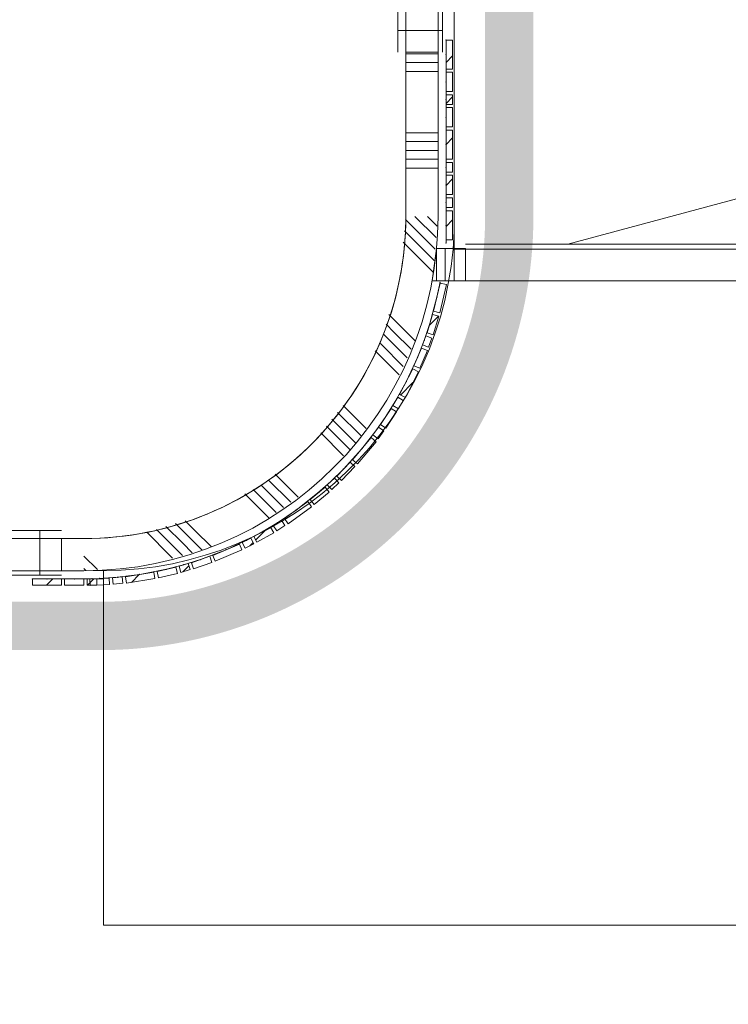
# Model space of a CAD drawing. Header units: millimetres. Extents: x -850 to 154668, y -80411 to 71019.
# Tile 68 of 236: x 60561 to 62762, y 9704 to 12761. Entities that reach past the tile are written whole.
import ezdxf

# ---------------------------------------------------------------- set-up
doc = ezdxf.new("R2010")
doc.units = ezdxf.units.MM
doc.header["$MEASUREMENT"] = 0
doc.linetypes.add('B0703', pattern=[468.700004, 312.5, -156.200004])
for name, color, linetype in [('New_22 NC Binnenwanden', 7, 'Continuous'), ('New_22 NC Binnenwanden Deuren', 7, 'Continuous'), ('New_22 NC Binnenwanden Doorsnede-arcering', 7, 'Continuous'), ('New_22 NC Binnenwanden Ramen', 7, 'Continuous'), ('New_Info Wandafwerking aanduiding', 7, 'Continuous'), ('New_Info Wandafwerking aanduiding Doorsnede-arcering', 7, 'Continuous'), ('New_Z Ruimtefuncties Zone omranding', 7, 'Continuous')]:
    doc.layers.add(name, color=color, linetype=linetype)
pattern_1 = [(45, (0, 0), (-63.63961, 63.63961), [])]

# ---------------------------------------------------------------- blocks, each defined once
blk = doc.blocks.new('R1 22_6')
at = {"layer": 'New_22 NC Binnenwanden Ramen', "color": 1, "linetype": 'Continuous', "lineweight": 0}
for p, q in [((-250, 0), (-183, 0)), ((-183, 0), (-183, -139)), ((-183, 0), (183, 0)), ((183, -139), (183, 0)), ((183, 0), (250, 0)), ((-183, -139), (-250, -139)), ((183, -139), (-183, -139)), ((250, -139), (183, -139))]:
    blk.add_line(p, q, dxfattribs=at)
at = {"layer": 'New_22 NC Binnenwanden Ramen', "color": 9, "linetype": 'Continuous', "lineweight": 0}
for p, q in [((-250, -14), (250, -14)), ((-250, -114), (250, -114))]:
    blk.add_line(p, q, dxfattribs=at)
at = {"layer": 'New_22 NC Binnenwanden Ramen', "color": 7, "linetype": 'Continuous', "lineweight": 0}
for p, q in [((-250, -14), (-250, -114)), ((-250, -14), (-250, -114)), ((250, -14), (250, -114)), ((250, -14), (250, -114))]:
    blk.add_line(p, q, dxfattribs=at)
blk = doc.blocks.new('Wall_78_1', base_point=(52510, 11150))
at = {"layer": 'New_22 NC Binnenwanden', "color": 8, "linetype": 'Continuous', "lineweight": 0, "true_color": 0x778488}
blk.add_line((60690.2, 11050), (60690.2, 11150), dxfattribs=at)
at = {"layer": 'New_22 NC Binnenwanden', "color": 8, "linetype": 'Continuous', "lineweight": 0, "true_color": 0x778488, "flags": 128}
for points in [[(60760, 11150), (60690.2, 11150)], [(60690.2, 11050), (60760, 11050)]]:
    blk.add_lwpolyline(points, dxfattribs=at)
at = {"layer": 'New_22 NC Binnenwanden Ramen', "color": 1, "linetype": 'Continuous', "lineweight": 0, "xscale": -1, "zscale": 1000, "rotation": 179.9999899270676}
blk.add_blockref('R1 22_6', (60440.2, 11036), dxfattribs=at)
blk = doc.blocks.new('*X363')
at = {"layer": 'New_22 NC Binnenwanden Doorsnede-arcering', "color": 254, "linetype": 'Continuous', "lineweight": 0, "true_color": 0xe9ebeb}
for p, q in [((61759.1, 12140.5), (61851.1, 12048.4)), ((61788.3, 12150), (61854.2, 12084.1)), ((61827.1, 12150), (61857.4, 12119.8)), ((61755.6, 12105.2), (61848, 12012.7)), ((61752.1, 12069.8), (61844.9, 11977.1)), ((61707.5, 11845.3), (61742.4, 11810.5)), ((61698.5, 11815.6), (61723, 11791.1)), ((61742.4, 11810.5), (61789, 11763.8)), ((61689.5, 11785.8), (61703.6, 11771.7)), ((61703.6, 11771.7), (61764.3, 11710.9)), ((61723, 11791.1), (61776.7, 11737.4)), ((61678.7, 11757.7), (61684.2, 11752.3)), ((61684.2, 11752.3), (61752, 11684.5)), ((61665.2, 11732.4), (61739.7, 11658)), ((61565.6, 11563), (61636.8, 11491.8)), ((61548.1, 11541.7), (61620.8, 11469)), ((61513.2, 11499), (61585.9, 11426.3)), ((61530.7, 11520.4), (61604.9, 11446.1)), ((61495.7, 11477.7), (61566.5, 11406.9)), ((61354.1, 11350.2), (61425.8, 11278.5)), ((61310.8, 11316), (61380.2, 11246.6)), ((61332.8, 11332.7), (61403, 11262.5)), ((61260.2, 11289), (61334.6, 11214.6)), ((61285.5, 11302.5), (61357.4, 11230.6)), ((61015, 11187.4), (61067.2, 11135.3)), ((61044.8, 11196.5), (61086.6, 11154.7)), ((61074.6, 11205.5), (61106, 11174.1)), ((60955.5, 11169.4), (61028.4, 11096.5)), ((60985.3, 11178.4), (61047.8, 11115.9)), ((61106, 11174.1), (61155, 11125.1)), ((61067.2, 11135.3), (61096.7, 11105.8)), ((61086.6, 11154.7), (61127.3, 11114)), ((60760, 11095.8), (60802.1, 11053.7)), ((61028.4, 11096.5), (61035.5, 11089.4)), ((61047.8, 11115.9), (61066.1, 11097.6)), ((60760, 11057), (60766.4, 11050.6))]:
    blk.add_line(p, q, dxfattribs=at)
blk = doc.blocks.new('Wall_86_1', base_point=(60760, 11150))
at = {"layer": 'New_22 NC Binnenwanden', "color": 8, "linetype": 'Continuous', "lineweight": 0, "true_color": 0x778488}
for radius in [1100, 1000]:
    blk.add_arc((60760, 12150), radius, 270, 0, dxfattribs=at)
at = {"layer": 'New_22 NC Binnenwanden', "color": 8, "lineweight": 0, "true_color": 0x778488}
blk.add_blockref('*X363', (0, 0), dxfattribs=at)
blk = doc.blocks.new('Curtain Wall_29_1')
at = {"layer": 'New_22 NC Binnenwanden Doorsnede-arcering', "linetype": 'Continuous', "lineweight": 0, "true_color": 0x000000}
h = blk.add_hatch(dxfattribs=at)
h.set_pattern_fill('310_Naaldhout__01__0001', color=18, style=0, pattern_type=2)
h.set_pattern_definition(pattern_1)
h.paths.add_polyline_path([(61865.8, 11850.9), (61886.6, 11938.4), (61867.1, 11943.1), (61846.3, 11855.5)])
h = blk.add_hatch(dxfattribs=at)
h.set_pattern_fill('310_Naaldhout__01__0001', color=18, style=0, pattern_type=2)
h.set_pattern_definition(pattern_1)
h.paths.add_polyline_path([(61845.1, 11782.7), (61862.5, 11840.1), (61843.3, 11845.9), (61826, 11788.5)])
h = blk.add_hatch(dxfattribs=at)
h.set_pattern_fill('310_Naaldhout__01__0001', color=18, style=0, pattern_type=2)
h.set_pattern_definition(pattern_1)
h.paths.add_polyline_path([(61830.7, 11744.1), (61841, 11772.3), (61822.2, 11779.2), (61812, 11751)])
h = blk.add_hatch(dxfattribs=at)
h.set_pattern_fill('310_Naaldhout__01__0001', color=18, style=0, pattern_type=2)
h.set_pattern_definition(pattern_1)
h.paths.add_polyline_path([(61803.6, 11678.4), (61827.2, 11733.6), (61808.8, 11741.4), (61785.2, 11686.3)])
h = blk.add_hatch(dxfattribs=at)
h.set_pattern_fill('310_Naaldhout__01__0001', color=18, style=0, pattern_type=2)
h.set_pattern_definition(pattern_1)
h.paths.add_polyline_path([(61758.5, 11587.6), (61799.3, 11667.9), (61781.5, 11676.9), (61740.7, 11596.7)])
h = blk.add_hatch(dxfattribs=at)
h.set_pattern_fill('310_Naaldhout__01__0001', color=18, style=0, pattern_type=2)
h.set_pattern_definition(pattern_1)
h.paths.add_polyline_path([(61736.9, 11552.5), (61752.1, 11578.3), (61734.9, 11588.5), (61719.6, 11562.6)])
h = blk.add_hatch(dxfattribs=at)
h.set_pattern_fill('310_Naaldhout__01__0001', color=18, style=0, pattern_type=2)
h.set_pattern_definition(pattern_1)
h.paths.add_polyline_path([(61698.1, 11492.9), (61731.3, 11542.9), (61714.6, 11554), (61681.5, 11503.9)])
h = blk.add_hatch(dxfattribs=at)
h.set_pattern_fill('310_Naaldhout__01__0001', color=18, style=0, pattern_type=2)
h.set_pattern_definition(pattern_1)
h.paths.add_polyline_path([(61673.7, 11459.9), (61691.6, 11484), (61675.5, 11495.9), (61657.6, 11471.8)])
h = blk.add_hatch(dxfattribs=at)
h.set_pattern_fill('310_Naaldhout__01__0001', color=18, style=0, pattern_type=2)
h.set_pattern_definition(pattern_1)
h.paths.add_polyline_path([(61609.7, 11381.5), (61667.6, 11450.3), (61652.3, 11463.2), (61594.4, 11394.3)])
h = blk.add_hatch(dxfattribs=at)
h.set_pattern_fill('310_Naaldhout__01__0001', color=18, style=0, pattern_type=2)
h.set_pattern_definition(pattern_1)
h.paths.add_polyline_path([(61560.1, 11330.1), (61601.6, 11373.4), (61587.2, 11387.3), (61545.7, 11344)])
h = blk.add_hatch(dxfattribs=at)
h.set_pattern_fill('310_Naaldhout__01__0001', color=18, style=0, pattern_type=2)
h.set_pattern_definition(pattern_1)
h.paths.add_polyline_path([(61475.8, 11256.1), (61521.9, 11294.5), (61509.1, 11309.9), (61463, 11271.4)])
h = blk.add_hatch(dxfattribs=at)
h.set_pattern_fill('310_Naaldhout__01__0001', color=18, style=0, pattern_type=2)
h.set_pattern_definition(pattern_1)
h.paths.add_polyline_path([(61529.8, 11302.3), (61551.8, 11322.8), (61538.1, 11337.4), (61516.2, 11316.9)])
h = blk.add_hatch(dxfattribs=at)
h.set_pattern_fill('310_Naaldhout__01__0001', color=18, style=0, pattern_type=2)
h.set_pattern_definition(pattern_1)
h.paths.add_polyline_path([(61394.4, 11195.6), (61467.2, 11248.6), (61455.4, 11264.8), (61382.7, 11211.8)])
h = blk.add_hatch(dxfattribs=at)
h.set_pattern_fill('310_Naaldhout__01__0001', color=18, style=0, pattern_type=2)
h.set_pattern_definition(pattern_1)
h.paths.add_polyline_path([(61297.6, 11138.6), (61349.8, 11168.2), (61340, 11185.6), (61287.8, 11156.1)])
h = blk.add_hatch(dxfattribs=at)
h.set_pattern_fill('310_Naaldhout__01__0001', color=18, style=0, pattern_type=2)
h.set_pattern_definition(pattern_1)
h.paths.add_polyline_path([(61359.2, 11174.1), (61384.5, 11190.3), (61373.7, 11207.1), (61348.4, 11191)])
h = blk.add_hatch(dxfattribs=at)
h.set_pattern_fill('310_Naaldhout__01__0001', color=18, style=0, pattern_type=2)
h.set_pattern_definition(pattern_1)
h.paths.add_polyline_path([(61168.2, 11079.5), (61251.1, 11114.6), (61243.3, 11133), (61160.4, 11097.9)])
h = blk.add_hatch(dxfattribs=at)
h.set_pattern_fill('310_Naaldhout__01__0001', color=18, style=0, pattern_type=2)
h.set_pattern_definition(pattern_1)
h.paths.add_polyline_path([(61260.9, 11120.3), (61287.7, 11133.7), (61278.8, 11151.6), (61251.9, 11138.2)])
h = blk.add_hatch(dxfattribs=at)
h.set_pattern_fill('310_Naaldhout__01__0001', color=18, style=0, pattern_type=2)
h.set_pattern_definition(pattern_1)
h.paths.add_polyline_path([(61100.7, 11056.3), (61157.4, 11076), (61150.8, 11094.9), (61094.2, 11075.2)])
h = blk.add_hatch(dxfattribs=at)
h.set_pattern_fill('310_Naaldhout__01__0001', color=18, style=0, pattern_type=2)
h.set_pattern_definition(pattern_1)
h.paths.add_polyline_path([(61061.1, 11045.2), (61089.9, 11053.5), (61084.4, 11072.7), (61055.6, 11064.5)])
h = blk.add_hatch(dxfattribs=at)
h.set_pattern_fill('310_Naaldhout__01__0001', color=18, style=0, pattern_type=2)
h.set_pattern_definition(pattern_1)
h.paths.add_polyline_path([(60892.1, 11011.6), (60980.9, 11025.8), (60977.8, 11045.6), (60888.9, 11031.4)])
h = blk.add_hatch(dxfattribs=at)
h.set_pattern_fill('310_Naaldhout__01__0001', color=18, style=0, pattern_type=2)
h.set_pattern_definition(pattern_1)
h.paths.add_polyline_path([(60992, 11028.6), (61050.5, 11041.9), (61046, 11061.4), (60987.5, 11048.1)])
h = blk.add_hatch(dxfattribs=at)
h.set_pattern_fill('310_Naaldhout__01__0001', color=18, style=0, pattern_type=2)
h.set_pattern_definition(pattern_1)
h.paths.add_polyline_path([(60779.9, 11004.8), (60839.8, 11007.5), (60838.9, 11027.4), (60779, 11024.8)])
h = blk.add_hatch(dxfattribs=at)
h.set_pattern_fill('310_Naaldhout__01__0001', color=18, style=0, pattern_type=2)
h.set_pattern_definition(pattern_1)
h.paths.add_polyline_path([(60850.8, 11008.5), (60880.7, 11011.4), (60878.8, 11031.3), (60848.9, 11028.4)])
at = {"layer": 'New_22 NC Binnenwanden', "color": 7, "linetype": 'Continuous', "lineweight": 0}
for p, q in [((61867.1, 11943.1), (61846.3, 11855.5)), ((61886.6, 11938.4), (61865.8, 11850.9)), ((61867.1, 11943.1), (61886.6, 11938.4)), ((61843.3, 11845.9), (61826, 11788.5)), ((61843.3, 11845.9), (61862.5, 11840.1)), ((61862.5, 11840.1), (61845.1, 11782.7)), ((61846.3, 11855.5), (61865.8, 11850.9)), ((61822.2, 11779.2), (61812, 11751)), ((61822.2, 11779.2), (61841, 11772.3)), ((61826, 11788.5), (61845.1, 11782.7)), ((61841, 11772.3), (61830.7, 11744.1)), ((61808.8, 11741.4), (61785.2, 11686.3)), ((61808.8, 11741.4), (61827.2, 11733.6)), ((61812, 11751), (61830.7, 11744.1)), ((61827.2, 11733.6), (61803.6, 11678.4)), ((61781.5, 11676.9), (61740.7, 11596.7)), ((61781.5, 11676.9), (61799.3, 11667.9)), ((61785.2, 11686.3), (61803.6, 11678.4)), ((61799.3, 11667.9), (61758.5, 11587.6)), ((61734.9, 11588.5), (61719.6, 11562.6)), ((61734.9, 11588.5), (61752.1, 11578.3)), ((61740.7, 11596.7), (61758.5, 11587.6)), ((61714.6, 11554), (61681.5, 11503.9)), ((61714.6, 11554), (61731.3, 11542.9)), ((61719.6, 11562.6), (61736.9, 11552.5)), ((61752.1, 11578.3), (61736.9, 11552.5)), ((61731.3, 11542.9), (61698.1, 11492.9)), ((61675.5, 11495.9), (61657.6, 11471.8)), ((61675.5, 11495.9), (61691.6, 11484)), ((61681.5, 11503.9), (61698.1, 11492.9)), ((61652.3, 11463.2), (61594.4, 11394.3)), ((61652.3, 11463.2), (61667.6, 11450.3)), ((61657.6, 11471.8), (61673.7, 11459.9)), ((61691.6, 11484), (61673.7, 11459.9)), ((61667.6, 11450.3), (61609.7, 11381.5)), ((61587.2, 11387.3), (61545.7, 11344)), ((61601.6, 11373.4), (61560.1, 11330.1)), ((61587.2, 11387.3), (61601.6, 11373.4)), ((61594.4, 11394.3), (61609.7, 11381.5)), ((61545.7, 11344), (61560.1, 11330.1)), ((61509.1, 11309.9), (61463, 11271.4)), ((61509.1, 11309.9), (61521.9, 11294.5)), ((61538.1, 11337.4), (61516.2, 11316.9)), ((61516.2, 11316.9), (61529.8, 11302.3)), ((61551.8, 11322.8), (61529.8, 11302.3)), ((61538.1, 11337.4), (61551.8, 11322.8)), ((61521.9, 11294.5), (61475.8, 11256.1)), ((61455.4, 11264.8), (61382.7, 11211.8)), ((61467.2, 11248.6), (61394.4, 11195.6)), ((61455.4, 11264.8), (61467.2, 11248.6)), ((61463, 11271.4), (61475.8, 11256.1)), ((61340, 11185.6), (61287.8, 11156.1)), ((61340, 11185.6), (61349.8, 11168.2)), ((61373.7, 11207.1), (61348.4, 11191)), ((61348.4, 11191), (61359.2, 11174.1)), ((61384.5, 11190.3), (61359.2, 11174.1)), ((61373.7, 11207.1), (61384.5, 11190.3)), ((61382.7, 11211.8), (61394.4, 11195.6)), ((61287.8, 11156.1), (61297.6, 11138.6)), ((61349.8, 11168.2), (61297.6, 11138.6)), ((61243.3, 11133), (61160.4, 11097.9)), ((61243.3, 11133), (61251.1, 11114.6)), ((61278.8, 11151.6), (61251.9, 11138.2)), ((61251.9, 11138.2), (61260.9, 11120.3)), ((61287.7, 11133.7), (61260.9, 11120.3)), ((61278.8, 11151.6), (61287.7, 11133.7)), ((61150.8, 11094.9), (61094.2, 11075.2)), ((61150.8, 11094.9), (61157.4, 11076)), ((61160.4, 11097.9), (61168.2, 11079.5)), ((61251.1, 11114.6), (61168.2, 11079.5)), ((61084.4, 11072.7), (61055.6, 11064.5)), ((61055.6, 11064.5), (61061.1, 11045.2)), ((61084.4, 11072.7), (61089.9, 11053.5)), ((61094.2, 11075.2), (61100.7, 11056.3)), ((61157.4, 11076), (61100.7, 11056.3)), ((60977.8, 11045.6), (60888.9, 11031.4)), ((60977.8, 11045.6), (60980.9, 11025.8)), ((61046, 11061.4), (60987.5, 11048.1)), ((60987.5, 11048.1), (60992, 11028.6)), ((61050.5, 11041.9), (60992, 11028.6)), ((61046, 11061.4), (61050.5, 11041.9)), ((61089.9, 11053.5), (61061.1, 11045.2)), ((60838.9, 11027.4), (60779, 11024.8)), ((60779, 11024.8), (60779.9, 11004.8)), ((60839.8, 11007.5), (60779.9, 11004.8)), ((60838.9, 11027.4), (60839.8, 11007.5)), ((60878.8, 11031.3), (60848.9, 11028.4)), ((60848.9, 11028.4), (60850.8, 11008.5)), ((60880.7, 11011.4), (60850.8, 11008.5)), ((60878.8, 11031.3), (60880.7, 11011.4)), ((60888.9, 11031.4), (60892.1, 11011.6)), ((60980.9, 11025.8), (60892.1, 11011.6))]:
    blk.add_line(p, q, dxfattribs=at)
at = {"layer": 'New_22 NC Binnenwanden', "color": 9, "linetype": 'B0703', "lineweight": 0}
for p, q in [((61866.3, 11945.5), (61856.7, 11899.3)), ((61856.7, 11899.3), (61834.6, 11817.2)), ((61834.6, 11817.2), (61817.1, 11765.1)), ((61817.1, 11765.1), (61797, 11713.9)), ((61797, 11713.9), (61761.1, 11636.8)), ((61761.1, 11636.8), (61727.3, 11575.5)), ((61727.3, 11575.5), (61698, 11529)), ((61698, 11529), (61666.6, 11483.9)), ((61666.6, 11483.9), (61623.4, 11428.8)), ((61623.4, 11428.8), (61566.4, 11365.6)), ((61566.4, 11365.6), (61527.1, 11327.2)), ((61527.1, 11327.2), (61486, 11290.6)), ((61486, 11290.6), (61419.1, 11238.3)), ((61419.1, 11238.3), (61361.1, 11199.1)), ((61361.1, 11199.1), (61313.9, 11170.8)), ((61313.9, 11170.8), (61265.4, 11144.9)), ((61265.4, 11144.9), (61201.9, 11115.4)), ((61201.9, 11115.4), (61122.5, 11085)), ((61070, 11068.6), (61016.8, 11054.7)), ((61122.5, 11085), (61070, 11068.6)), ((60933.4, 11038.5), (60863.8, 11029.8)), ((61016.8, 11054.7), (60933.4, 11038.5)), ((60809, 11026.1), (60760, 11025)), ((60863.8, 11029.8), (60809, 11026.1))]:
    blk.add_line(p, q, dxfattribs=at)
at = {"layer": 'New_22 NC Binnenwanden', "color": 1, "linetype": 'Continuous', "lineweight": 0}
for p, q in [((61856.7, 11899.3), (61866.3, 11945.5)), ((61834.6, 11817.2), (61856.7, 11899.3)), ((61817.1, 11765.1), (61834.6, 11817.2)), ((61797, 11713.9), (61817.1, 11765.1)), ((61761.1, 11636.8), (61797, 11713.9)), ((61727.3, 11575.5), (61761.1, 11636.8)), ((61698, 11529), (61727.3, 11575.5)), ((61666.6, 11483.9), (61698, 11529)), ((61623.4, 11428.8), (61666.6, 11483.9)), ((61566.4, 11365.6), (61623.4, 11428.8)), ((61527.1, 11327.2), (61566.4, 11365.6)), ((61486, 11290.6), (61527.1, 11327.2)), ((61419.1, 11238.3), (61486, 11290.6)), ((61361.1, 11199.1), (61419.1, 11238.3)), ((61313.9, 11170.8), (61361.1, 11199.1)), ((61265.4, 11144.9), (61313.9, 11170.8)), ((61201.9, 11115.4), (61265.4, 11144.9)), ((61122.5, 11085), (61201.9, 11115.4)), ((61016.8, 11054.7), (61070, 11068.6)), ((61070, 11068.6), (61122.5, 11085)), ((60863.8, 11029.8), (60933.4, 11038.5)), ((60933.4, 11038.5), (61016.8, 11054.7)), ((60760, 11025), (60809, 11026.1)), ((60809, 11026.1), (60863.8, 11029.8))]:
    blk.add_line(p, q, dxfattribs=at)
at = {"layer": 'New_22 NC Binnenwanden', "color": 9, "linetype": 'B0703', "lineweight": 0}
for p in [(61866.3, 11945.5), (61856.7, 11899.3), (61834.6, 11817.2), (61817.1, 11765.1), (61797, 11713.9), (61761.1, 11636.8), (61727.3, 11575.5), (61698, 11529), (61666.6, 11483.9), (61623.4, 11428.8), (61566.4, 11365.6), (61527.1, 11327.2), (61486, 11290.6), (61419.1, 11238.3), (61361.1, 11199.1), (61313.9, 11170.8), (61265.4, 11144.9), (61201.9, 11115.4), (61070, 11068.6), (61122.5, 11085), (60933.4, 11038.5), (61016.8, 11054.7), (60760, 11025), (60809, 11026.1), (60863.8, 11029.8)]:
    blk.add_point(p, dxfattribs=at)
at = {"layer": 'New_22 NC Binnenwanden', "color": 1, "linetype": 'Continuous', "lineweight": 0}
for p in [(61866.3, 11945.5), (61866.3, 11945.5), (61856.7, 11899.3), (61856.7, 11899.3), (61834.6, 11817.2), (61834.6, 11817.2), (61817.1, 11765.1), (61817.1, 11765.1), (61797, 11713.9), (61797, 11713.9), (61761.1, 11636.8), (61761.1, 11636.8), (61727.3, 11575.5), (61727.3, 11575.5), (61698, 11529), (61698, 11529), (61666.6, 11483.9), (61666.6, 11483.9), (61623.4, 11428.8), (61623.4, 11428.8), (61566.4, 11365.6), (61566.4, 11365.6), (61527.1, 11327.2), (61527.1, 11327.2), (61486, 11290.6), (61486, 11290.6), (61419.1, 11238.3), (61419.1, 11238.3), (61361.1, 11199.1), (61361.1, 11199.1), (61313.9, 11170.8), (61313.9, 11170.8), (61265.4, 11144.9), (61265.4, 11144.9), (61201.9, 11115.4), (61201.9, 11115.4), (61070, 11068.6), (61070, 11068.6), (61122.5, 11085), (61122.5, 11085), (60933.4, 11038.5), (60933.4, 11038.5), (61016.8, 11054.7), (61016.8, 11054.7), (60760, 11025), (60760, 11025), (60809, 11026.1), (60809, 11026.1), (60863.8, 11029.8), (60863.8, 11029.8)]:
    blk.add_point(p, dxfattribs=at)
blk = doc.blocks.new('Curtain Wall_30_1')
at = {"layer": 'New_22 NC Binnenwanden Doorsnede-arcering', "linetype": 'Continuous', "lineweight": 0, "true_color": 0x000000}
h = blk.add_hatch(dxfattribs=at)
h.set_pattern_fill('310_Naaldhout__01__0001', color=18, style=0, pattern_type=2)
h.set_pattern_definition(pattern_1)
h.paths.add_polyline_path([(60600.2, 11004.9), (60690.2, 11005), (60690.2, 11025), (60600.2, 11024.9)])
h = blk.add_hatch(dxfattribs=at)
h.set_pattern_fill('310_Naaldhout__01__0001', color=18, style=0, pattern_type=2)
h.set_pattern_definition(pattern_1)
h.paths.add_polyline_path([(60700.2, 11005), (60760.2, 11005), (60760.2, 11025), (60700.2, 11025)])
h = blk.add_hatch(dxfattribs=at)
h.set_pattern_fill('310_Naaldhout__01__0001', color=18, style=0, pattern_type=2)
h.set_pattern_definition(pattern_1)
h.paths.add_polyline_path([(60770.2, 11005.1), (60800.2, 11005.1), (60800.2, 11025.1), (60770.2, 11025.1)])
at = {"layer": 'New_22 NC Binnenwanden', "color": 9, "linetype": 'B0703', "lineweight": 0}
for p, q in [((60645.2, 11025), (60600.2, 11024.9)), ((60600.2, 11024.9), (60600.2, 11024.9)), ((60730.2, 11025), (60645.2, 11025)), ((60785.2, 11025.1), (60730.2, 11025)), ((60820.8, 11025.1), (60785.2, 11025.1))]:
    blk.add_line(p, q, dxfattribs=at)
at = {"layer": 'New_22 NC Binnenwanden', "color": 1, "linetype": 'Continuous', "lineweight": 0}
for p, q in [((60600.2, 11024.9), (60645.2, 11025)), ((60600.2, 11024.9), (60600.2, 11024.9)), ((60645.2, 11025), (60730.2, 11025)), ((60730.2, 11025), (60785.2, 11025.1)), ((60785.2, 11025.1), (60820.8, 11025.1)), ((60820.8, 11025.1), (60820.8, 11025.1))]:
    blk.add_line(p, q, dxfattribs=at)
at = {"layer": 'New_22 NC Binnenwanden', "color": 7, "linetype": 'Continuous', "lineweight": 0}
for p, q in [((60690.2, 11025), (60600.2, 11024.9)), ((60600.2, 11024.9), (60600.2, 11004.9)), ((60690.2, 11005), (60600.2, 11004.9)), ((60690.2, 11025), (60690.2, 11005)), ((60760.2, 11025), (60700.2, 11025)), ((60700.2, 11025), (60700.2, 11005)), ((60760.2, 11005), (60700.2, 11005)), ((60760.2, 11025), (60760.2, 11005)), ((60800.2, 11025.1), (60770.2, 11025.1)), ((60770.2, 11025.1), (60770.2, 11005.1)), ((60800.2, 11005.1), (60770.2, 11005.1)), ((60800.2, 11025.1), (60800.2, 11005.1))]:
    blk.add_line(p, q, dxfattribs=at)
at = {"layer": 'New_22 NC Binnenwanden', "color": 1, "linetype": 'Continuous', "lineweight": 0}
for p in [(60600.2, 11024.9), (60645.2, 11025), (60645.2, 11025), (60730.2, 11025), (60730.2, 11025), (60785.2, 11025.1), (60785.2, 11025.1), (60820.8, 11025.1)]:
    blk.add_point(p, dxfattribs=at)
at = {"layer": 'New_22 NC Binnenwanden', "color": 9, "linetype": 'B0703', "lineweight": 0}
for p in [(60645.2, 11025), (60730.2, 11025), (60785.2, 11025.1), (60820.8, 11025.1)]:
    blk.add_point(p, dxfattribs=at)
blk = doc.blocks.new('Curtain Wall_32_1')
at = {"layer": 'New_22 NC Binnenwanden Doorsnede-arcering', "linetype": 'Continuous', "lineweight": 0, "true_color": 0x000000}
h = blk.add_hatch(dxfattribs=at)
h.set_pattern_fill('310_Naaldhout__01__0001', color=18, style=0, pattern_type=2)
h.set_pattern_definition(pattern_1)
h.paths.add_polyline_path([(61905, 12697.5), (61885, 12697.5), (61885, 12607.5), (61905, 12607.5)])
h = blk.add_hatch(dxfattribs=at)
h.set_pattern_fill('310_Naaldhout__01__0001', color=18, style=0, pattern_type=2)
h.set_pattern_definition(pattern_1)
h.paths.add_polyline_path([(61905, 12597.5), (61885, 12597.5), (61885, 12537.5), (61905, 12537.5)])
h = blk.add_hatch(dxfattribs=at)
h.set_pattern_fill('310_Naaldhout__01__0001', color=18, style=0, pattern_type=2)
h.set_pattern_definition(pattern_1)
h.paths.add_polyline_path([(61905, 12527.5), (61885, 12527.5), (61885, 12497.5), (61905, 12497.5)])
h = blk.add_hatch(dxfattribs=at)
h.set_pattern_fill('310_Naaldhout__01__0001', color=18, style=0, pattern_type=2)
h.set_pattern_definition(pattern_1)
h.paths.add_polyline_path([(61905, 12487.5), (61885, 12487.5), (61885, 12427.5), (61905, 12427.5)])
h = blk.add_hatch(dxfattribs=at)
h.set_pattern_fill('310_Naaldhout__01__0001', color=18, style=0, pattern_type=2)
h.set_pattern_definition(pattern_1)
h.paths.add_polyline_path([(61905, 12417.5), (61885, 12417.5), (61885, 12327.5), (61905, 12327.5)])
h = blk.add_hatch(dxfattribs=at)
h.set_pattern_fill('310_Naaldhout__01__0001', color=18, style=0, pattern_type=2)
h.set_pattern_definition(pattern_1)
h.paths.add_polyline_path([(61905, 12317.5), (61885, 12317.5), (61885, 12287.5), (61905, 12287.5)])
h = blk.add_hatch(dxfattribs=at)
h.set_pattern_fill('310_Naaldhout__01__0001', color=18, style=0, pattern_type=2)
h.set_pattern_definition(pattern_1)
h.paths.add_polyline_path([(61905, 12277.5), (61885, 12277.5), (61885, 12217.5), (61905, 12217.5)])
h = blk.add_hatch(dxfattribs=at)
h.set_pattern_fill('310_Naaldhout__01__0001', color=18, style=0, pattern_type=2)
h.set_pattern_definition(pattern_1)
h.paths.add_polyline_path([(61905, 12207.5), (61885, 12207.5), (61885, 12177.5), (61905, 12177.5)])
h = blk.add_hatch(dxfattribs=at)
h.set_pattern_fill('310_Naaldhout__01__0001', color=18, style=0, pattern_type=2)
h.set_pattern_definition(pattern_1)
h.paths.add_polyline_path([(61905, 12167.5), (61885, 12167.5), (61885, 12077.5), (61905, 12077.5)])
at = {"layer": 'New_22 NC Binnenwanden', "color": 9, "linetype": 'B0703', "lineweight": 0}
for p, q in [((61885, 12697.5), (61885, 12697.5)), ((61885, 12652.5), (61885, 12697.5)), ((61885, 12567.5), (61885, 12652.5)), ((61885, 12512.5), (61885, 12567.5)), ((61885, 12457.5), (61885, 12512.5)), ((61885, 12372.5), (61885, 12457.5)), ((61885, 12302.5), (61885, 12372.5)), ((61885, 12247.5), (61885, 12302.5)), ((61885, 12192.5), (61885, 12247.5)), ((61885, 12122.5), (61885, 12192.5)), ((61885, 12067.5), (61885, 12122.5))]:
    blk.add_line(p, q, dxfattribs=at)
at = {"layer": 'New_22 NC Binnenwanden', "color": 1, "linetype": 'Continuous', "lineweight": 0}
for p, q in [((61885, 12697.5), (61885, 12652.5)), ((61885, 12697.5), (61885, 12697.5)), ((61885, 12652.5), (61885, 12567.5)), ((61885, 12567.5), (61885, 12512.5)), ((61885, 12512.5), (61885, 12457.5)), ((61885, 12457.5), (61885, 12372.5)), ((61885, 12372.5), (61885, 12302.5)), ((61885, 12302.5), (61885, 12247.5)), ((61885, 12247.5), (61885, 12192.5)), ((61885, 12192.5), (61885, 12122.5)), ((61885, 12122.5), (61885, 12067.5)), ((61885, 12067.5), (61885, 12067.5))]:
    blk.add_line(p, q, dxfattribs=at)
at = {"layer": 'New_22 NC Binnenwanden', "color": 7, "linetype": 'Continuous', "lineweight": 0}
for p, q in [((61905, 12697.5), (61885, 12697.5)), ((61885, 12697.5), (61885, 12607.5)), ((61905, 12697.5), (61905, 12607.5)), ((61905, 12607.5), (61885, 12607.5)), ((61885, 12597.5), (61885, 12537.5)), ((61905, 12597.5), (61885, 12597.5)), ((61905, 12597.5), (61905, 12537.5)), ((61905, 12537.5), (61885, 12537.5)), ((61885, 12527.5), (61885, 12497.5)), ((61905, 12527.5), (61885, 12527.5)), ((61905, 12527.5), (61905, 12497.5)), ((61905, 12497.5), (61885, 12497.5)), ((61885, 12487.5), (61885, 12427.5)), ((61905, 12487.5), (61885, 12487.5)), ((61905, 12487.5), (61905, 12427.5)), ((61905, 12427.5), (61885, 12427.5)), ((61885, 12417.5), (61885, 12327.5)), ((61905, 12417.5), (61885, 12417.5)), ((61905, 12417.5), (61905, 12327.5)), ((61905, 12327.5), (61885, 12327.5)), ((61885, 12317.5), (61885, 12287.5)), ((61905, 12317.5), (61885, 12317.5)), ((61905, 12317.5), (61905, 12287.5)), ((61905, 12287.5), (61885, 12287.5)), ((61885, 12277.5), (61885, 12217.5)), ((61905, 12277.5), (61885, 12277.5)), ((61905, 12277.5), (61905, 12217.5)), ((61905, 12217.5), (61885, 12217.5)), ((61885, 12207.5), (61885, 12177.5)), ((61905, 12207.5), (61885, 12207.5)), ((61905, 12207.5), (61905, 12177.5)), ((61905, 12177.5), (61885, 12177.5)), ((61885, 12167.5), (61885, 12077.5)), ((61905, 12167.5), (61885, 12167.5)), ((61905, 12167.5), (61905, 12077.5)), ((61905, 12077.5), (61885, 12077.5))]:
    blk.add_line(p, q, dxfattribs=at)
at = {"layer": 'New_22 NC Binnenwanden', "color": 1, "linetype": 'Continuous', "lineweight": 0}
for p in [(61885, 12697.5), (61885, 12652.5), (61885, 12652.5), (61885, 12567.5), (61885, 12567.5), (61885, 12512.5), (61885, 12512.5), (61885, 12457.5), (61885, 12457.5), (61885, 12372.5), (61885, 12372.5), (61885, 12302.5), (61885, 12302.5), (61885, 12247.5), (61885, 12247.5), (61885, 12192.5), (61885, 12192.5), (61885, 12122.5), (61885, 12122.5), (61885, 12067.5)]:
    blk.add_point(p, dxfattribs=at)
at = {"layer": 'New_22 NC Binnenwanden', "color": 9, "linetype": 'B0703', "lineweight": 0}
for p in [(61885, 12652.5), (61885, 12567.5), (61885, 12512.5), (61885, 12457.5), (61885, 12372.5), (61885, 12302.5), (61885, 12247.5), (61885, 12192.5), (61885, 12122.5), (61885, 12067.5)]:
    blk.add_point(p, dxfattribs=at)
blk = doc.blocks.new('*X2697')
at = {"layer": 'New_22 NC Binnenwanden Doorsnede-arcering', "color": 254, "linetype": 'Continuous', "lineweight": 0, "true_color": 0xe9ebeb}
for p, q in [((61760, 12654.9), (61860, 12654.9)), ((61760, 12627.4), (61860, 12627.4)), ((61760, 12600), (61860, 12600)), ((61760, 12409.7), (61860, 12409.7)), ((61760, 12382.3), (61860, 12382.3)), ((61760, 12354.9), (61860, 12354.9)), ((61760, 12327.4), (61860, 12327.4)), ((61760, 12300), (61860, 12300))]:
    blk.add_line(p, q, dxfattribs=at)
blk = doc.blocks.new('R3 bl ol 22_4')
at = {"layer": 'New_22 NC Binnenwanden Ramen', "color": 1, "linetype": 'Continuous', "lineweight": 0}
for p, q in [((-1000, 0), (-933, 0)), ((-933, 0), (-933, -139)), ((-933, 0), (-33.5, 0)), ((-33.5, -139), (-33.5, 0)), ((-33.5, 0), (0, 0)), ((0, 0), (33.5, 0)), ((33.5, 0), (33.5, -139)), ((33.5, 0), (466.5, 0)), ((466.5, -139), (466.5, 0)), ((466.5, 0), (500, 0)), ((500, 0), (533.5, 0)), ((533.5, 0), (533.5, -139)), ((533.5, 0), (933, 0)), ((933, -139), (933, 0)), ((933, 0), (1000, 0)), ((-933, -139), (-1000, -139)), ((-33.5, -139), (-933, -139)), ((0, -139), (-33.5, -139)), ((33.5, -139), (0, -139)), ((466.5, -139), (33.5, -139)), ((500, -139), (466.5, -139)), ((533.5, -139), (500, -139)), ((933, -139), (533.5, -139)), ((1000, -139), (933, -139))]:
    blk.add_line(p, q, dxfattribs=at)
at = {"layer": 'New_22 NC Binnenwanden Ramen', "color": 9, "linetype": 'Continuous', "lineweight": 0}
for p, q in [((-1000, -14), (1000, -14)), ((-1000, -114), (1000, -114))]:
    blk.add_line(p, q, dxfattribs=at)
at = {"layer": 'New_22 NC Binnenwanden Ramen', "color": 7, "linetype": 'Continuous', "lineweight": 0}
for p, q in [((-1000, -14), (-1000, -114)), ((-1000, -14), (-1000, -114)), ((1000, -14), (1000, -114)), ((1000, -14), (1000, -114))]:
    blk.add_line(p, q, dxfattribs=at)
blk = doc.blocks.new('Wall_559_1', base_point=(61760, 12150))
at = {"layer": 'New_22 NC Binnenwanden', "color": 8, "linetype": 'Continuous', "lineweight": 0, "true_color": 0x778488}
blk.add_line((61860, 12660), (61760, 12660), dxfattribs=at)
at = {"layer": 'New_22 NC Binnenwanden', "color": 8, "linetype": 'Continuous', "lineweight": 0, "true_color": 0x778488, "flags": 128}
for points in [[(61760, 12660), (61760, 12150)], [(61860, 12150), (61860, 12660)]]:
    blk.add_lwpolyline(points, dxfattribs=at)
at = {"layer": 'New_22 NC Binnenwanden', "color": 8, "lineweight": 0, "true_color": 0x778488}
blk.add_blockref('*X2697', (0, 0), dxfattribs=at)
at = {"layer": 'New_22 NC Binnenwanden Ramen', "color": 1, "linetype": 'Continuous', "lineweight": 0, "zscale": 1000, "rotation": 270.0000004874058}
blk.add_blockref('R3 bl ol 22_4', (61874, 13660), dxfattribs=at)
blk = doc.blocks.new('*X2728')
at = {"layer": 'New_22 NC Binnenwanden Doorsnede-arcering', "color": 254, "linetype": 'Continuous', "lineweight": 0, "true_color": 0xe9ebeb}
for p, q in [((61854.9, 12045.8), (61854.9, 11950.1)), ((61882.3, 12050.1), (61882.3, 11950.1)), ((61909.7, 12050.1), (61909.7, 11950.1))]:
    blk.add_line(p, q, dxfattribs=at)
blk = doc.blocks.new('D1 zl1-a 22_3')
at = {"layer": 'New_22 NC Binnenwanden Deuren', "color": 1, "linetype": 'Continuous', "lineweight": 0}
for p, q in [((369.5, 0), (-651.5, 273.6)), ((369.5, 0), (-687.5, 0)), ((687.5, 0), (369.5, 0))]:
    blk.add_line(p, q, dxfattribs=at)
at = {"layer": 'New_22 NC Binnenwanden Deuren', "color": 7, "linetype": 'Continuous', "lineweight": 0}
for p, q in [((-687.5, -14), (-687.5, -114)), ((-687.5, -14), (-687.5, -114)), ((687.5, -14), (687.5, -114)), ((687.5, -14), (687.5, -114))]:
    blk.add_line(p, q, dxfattribs=at)
at = {"layer": 'New_22 NC Binnenwanden Deuren', "color": 1, "linetype": 'Continuous', "lineweight": 0}
blk.add_arc((369.5, 0), 1057, 165, 180, dxfattribs=at)
blk = doc.blocks.new('Wall_563_1', base_point=(61755, 12050.1))
at = {"layer": 'New_22 NC Binnenwanden', "color": 8, "linetype": 'Continuous', "lineweight": 0, "true_color": 0x778488}
for p, q in [((61945, 12050.1), (61945, 11950.1)), ((63320, 12050.1), (63320, 11950.1))]:
    blk.add_line(p, q, dxfattribs=at)
at = {"layer": 'New_22 NC Binnenwanden', "color": 8, "linetype": 'Continuous', "lineweight": 0, "true_color": 0x778488, "flags": 128}
for points in [[(61841.7, 11950.1), (61855.5, 12050.1)], [(61945, 12050.1), (61855.5, 12050.1)], [(61841.7, 11950.1), (61945, 11950.1)]]:
    blk.add_lwpolyline(points, dxfattribs=at)
at = {"layer": 'New_22 NC Binnenwanden', "color": 8, "lineweight": 0, "true_color": 0x778488}
blk.add_blockref('*X2728', (0, 0), dxfattribs=at)
at = {"layer": 'New_22 NC Binnenwanden Deuren', "color": 1, "linetype": 'Continuous', "lineweight": 0, "xscale": -1, "zscale": 1000}
blk.add_blockref('D1 zl1-a 22_3', (62632.5, 12064.1), dxfattribs=at)
blk = doc.blocks.new('Wall_776_1', base_point=(52510, 10953.7))
at = {"layer": 'New_Info Wandafwerking aanduiding Doorsnede-arcering', "linetype": 'Continuous', "lineweight": 0, "true_color": 0x99a3a6}
blk.add_hatch(color=253, dxfattribs=at).paths.add_polyline_path([(52510, 10803.7), (60810, 10803.7), (60810, 10953.7), (52510, 10953.7)])
blk = doc.blocks.new('Wall_777_1', base_point=(60810, 10953.7))
at = {"layer": 'New_Info Wandafwerking aanduiding Doorsnede-arcering', "linetype": 'Continuous', "lineweight": 0, "true_color": 0x99a3a6}
blk.add_hatch(color=253, dxfattribs=at).paths.add_polyline_path([(60810, 10803.7, 0.414214), (62156.3, 12150), (62006.3, 12150, -0.414214), (60810, 10953.7)])
blk = doc.blocks.new('Wall_778_1', base_point=(62006.3, 12150))
at = {"layer": 'New_Info Wandafwerking aanduiding Doorsnede-arcering', "linetype": 'Continuous', "lineweight": 0, "true_color": 0x99a3a6}
blk.add_hatch(color=253, dxfattribs=at).paths.add_polyline_path([(62156.3, 12150), (62156.3, 18282.1), (62006.3, 18285.7), (62006.3, 12150)])

msp = doc.modelspace()

# ---------------------------------------------------------------- linework, layer by layer
at = {"layer": 'New_Z Ruimtefuncties Zone omranding', "color": 41, "linetype": 'Continuous', "lineweight": 0, "true_color": 0xffdd55, "flags": 128}
msp.add_lwpolyline([(47375.4, 29975), (47375.4, 26302.2), (61260, 26308.3), (61261, 19351.7, -0.295235), (61910, 18348.4), (61910, 12048.4), (62190, 12048.4), (73268, 12048.4), (73268, 14148.3, -0.414214), (74268, 15148.3), (77660, 15148.3), (77660, 17150), (75260.1, 17150), (75260.1, 30198.3), (62011.9, 30198.3), (62011.9, 29975)], format="xyb", close=True, dxfattribs=at)
at = {"layer": 'New_Z Ruimtefuncties Zone omranding', "color": 41, "linetype": 'Continuous', "lineweight": 0, "true_color": 0xffeeaa, "flags": 128}
msp.add_lwpolyline([(74268, 9950), (60820.8, 9950), (60820.8, 11050), (52437.4, 11052.5, -0.395), (51410, 12150), (51410, 12450), (51410, 18350, -0.414214), (52510, 19450), (52860, 19450), (52860, 21400), (51760, 21400), (51310.1, 21400), (51310.1, 26210), (49735, 26210), (49610, 26210), (49610, 14150), (49410, 14150, -0.414214), (50410, 13150), (50410, 11250, -0.414214), (49410, 9950), (44275, 9950), (44275, 8950), (44410, 8950), (66960, 8950)], format="xyb", dxfattribs=at)
at = {"layer": 'New_Z Ruimtefuncties Zone omranding', "color": 211, "linetype": 'Continuous', "lineweight": 0, "true_color": 0xffaaff, "flags": 128}
msp.add_lwpolyline([(51510, 18350), (51510, 12150, 0.414214), (52510, 11150), (60760, 11150, 0.414214), (61760, 12150), (61760, 18350, 0.414214), (60760, 19350), (52510, 19350, 0.414214)], format="xyb", close=True, dxfattribs=at)
at = {"layer": 'New_Z Ruimtefuncties Zone omranding', "color": 41, "linetype": 'Continuous', "lineweight": 0, "true_color": 0xe1e196, "flags": 128}
msp.add_lwpolyline([(60820.8, 9950), (74268, 9950), (74268, 10850.6, -0.414214), (73168.6, 11950), (61910, 11950), (61910, 12102.7, -0.40164), (60820.8, 11050.1)], format="xyb", close=True, dxfattribs=at)

# ---------------------------------------------------------------- block references
at = {"layer": 'New_22 NC Binnenwanden', "color": 8, "lineweight": 0, "true_color": 0x778488}
for name, p in [('Wall_559_1', (61760, 12150)), ('Wall_563_1', (61755, 12050.1)), ('Wall_86_1', (60760, 11150)), ('Wall_78_1', (52510, 11150))]:
    msp.add_blockref(name, p, dxfattribs=at)
at = {"layer": 'New_22 NC Binnenwanden', "linetype": 'Continuous', "lineweight": 0}
for name in ['Curtain Wall_32_1', 'Curtain Wall_29_1', 'Curtain Wall_30_1']:
    msp.add_blockref(name, (0, 0), dxfattribs=at)
at = {"layer": 'New_Info Wandafwerking aanduiding', "color": 1, "lineweight": 0}
for name, p in [('Wall_778_1', (62006.3, 12150)), ('Wall_777_1', (60810, 10953.7)), ('Wall_776_1', (52510, 10953.7))]:
    msp.add_blockref(name, p, dxfattribs=at)

doc.saveas('drawing.dxf')
